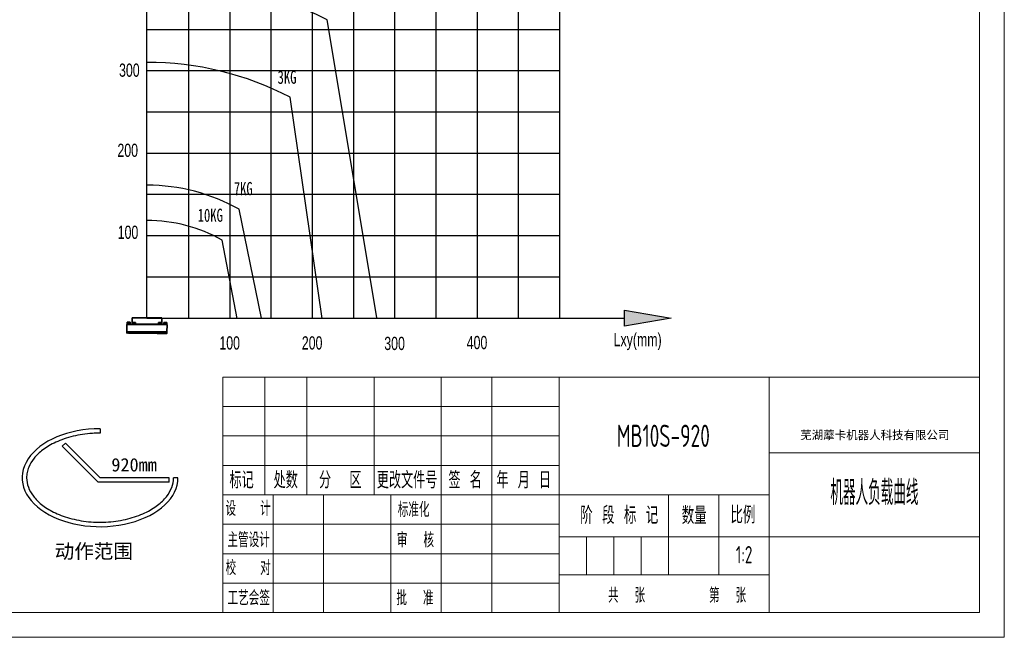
# Model space of a CAD drawing. Header units: millimetres. Extents: x -7686 to -856, y -458 to 6140.
# Tile 69 of 102: x -3671 to -3447, y 1803 to 1943. Entities that reach past the tile are written whole.
import ezdxf
from ezdxf.enums import TextEntityAlignment as Align

# ---------------------------------------------------------------- set-up
doc = ezdxf.new("R2010")
doc.units = ezdxf.units.MM
doc.header["$LTSCALE"] = 5
doc.linetypes.add('CENTER', pattern=[10.16, 6.35, -1.27, 1.27, -1.27])
for name, color, linetype, lineweight in [('1轮廓实线层', 7, 'Continuous', 18), ('2细线层', 4, 'Continuous', 13), ('6文字层', 3, 'Continuous', 13), ('L2', 6, 'Continuous', 13), ('图框层', 7, 'Continuous', 18)]:
    doc.layers.add(name, color=color, linetype=linetype, lineweight=lineweight)
doc.layers.add('剖面线层', color=7, linetype='Continuous')
doc.styles.add('PC_TEXTSTYLE', font='ISOCP.SHX', dxfattribs={"width": 0.707, "bigfont": 'GBCBIG.SHX'})
doc.styles.add('SLDTEXTSTYLE0', font='TXT', dxfattribs={"width": 0.7})
doc.styles.add('仿宋体', font='txt')
doc.styles.add('标准汉字', font='gbenor.shx', dxfattribs={"bigfont": 'gbcbig.shx'})

# ---------------------------------------------------------------- blocks, each defined once
blk = doc.blocks.new('ZwmFrameMain_3_A4^_^无分区图框^_^landscape')
at = {"layer": '1轮廓实线层'}
for p in [(267, 200), (0, 0)]:
    blk.add_line(p, (267, 0), dxfattribs=at)
at = {"layer": '2细线层'}
for p in [(272, 205), (-25, -5)]:
    blk.add_line(p, (272, -5), dxfattribs=at)
blk = doc.blocks.new('ZwmFrameMain_3_横向标题栏')
at = {"layer": '1轮廓实线层'}
for p, q in [((-153, 47.6), (0, 47.6)), ((-153, 0), (-153, 47.6))]:
    blk.add_line(p, q, dxfattribs=at)
at = {"layer": '2细线层', "color": 6, "linetype": 'Continuous'}
for p, q in [((-144.5, 23.8), (-144.5, 47.6)), ((-136, 23.8), (-136, 47.6)), ((-122.4, 23.8), (-122.4, 47.6)), ((-108.8, 0), (-108.8, 47.6)), ((-108.8, 23.8), (-108.8, 47.6)), ((-98.6, 0), (-98.6, 47.6)), ((-85, 0), (-85, 47.6)), ((-42.5, 0), (-42.5, 47.6)), ((-153, 41.65), (-85, 41.65)), ((-153, 35.7), (-85, 35.7)), ((-42.5, 32.3), (0, 32.3)), ((-153, 29.75), (-85, 29.75)), ((-153, 23.8), (-42.5, 23.8)), ((-142.8, 0), (-142.8, 23.8)), ((-132.6, 0), (-132.6, 23.8)), ((-62.9, 7.65), (-62.9, 23.8)), ((-52.7, 7.65), (-52.7, 23.8)), ((-153, 17.85), (-85, 17.85)), ((-85, 15.3), (0, 15.3)), ((-79.47, 7.65), (-79.47, 15.3)), ((-73.95, 7.65), (-73.95, 15.3)), ((-68.42, 7.65), (-68.42, 15.3)), ((-153, 11.9), (-85, 11.9)), ((-85, 7.65), (-42.5, 7.65)), ((-153, 5.95), (-85, 5.95))]:
    blk.add_line(p, q, dxfattribs=at)
at = {"layer": 'L2', "linetype": 'Continuous'}
blk.add_line((-119, 0), (-119, 23.8), dxfattribs=at)
at = {"layer": '6文字层', "color": 4, "linetype": 'Continuous', "insert": (-21.17, 35.77), "char_height": 1.7, "width": 46.9115, "attachment_point": 5, "style": '仿宋体'}
blk.add_mtext('芜湖藦卡机器人科技有限公司', dxfattribs=at)
at = {"layer": '6文字层', "color": 6, "style": '标准汉字'}
for s, insert, char_height, width, attachment_point in [('标记', (-149.17, 26.77), 3.4, 9.9025, 5), ('处数', (-140.26, 26.77), 3.4, 9.7325, 5), ('分  区', (-129.24, 26.77), 3.4, 16.2896, 5), ('更改文件号', (-115.72, 26.77), 3.4, 24.905, 5), ('签 名', (-103.99, 26.77), 3.4, 12.6286, 5), ('年 月 日', (-92.13, 26.77), 3.4, 20.3696, 5), ('设   计', (-147.87, 21.02), 2.975, 17.0478, 5), ('标准化', (-114.39, 20.78), 2.975, 13.1644, 5), ('阶 段 标 记', (-80.73, 17.89), 3.5, 25.8612, 7), ('数量', (-60.2, 17.85), 3.5, 8.5159, 7), ('比例', (-50.35, 17.98), 3.5, 7.9953, 7), ('主管设计', (-147.75, 14.68), 2.975, 17.1806, 5), ('审  核', (-114.03, 14.65), 2.975, 13.9931, 5), ('校   对', (-147.84, 9.04), 2.975, 17.2709, 5), ('共  张        第  张', (-75.11, 1.97), 2.975, 51.7172, 7), ('工艺会签', (-147.73, 2.95), 2.975, 17.255, 5), ('批  准', (-114.13, 2.95), 2.975, 14.1047, 5)]:
    blk.add_mtext(s, dxfattribs=dict(at, insert=insert, char_height=char_height, width=width, attachment_point=attachment_point))
at = {"layer": '6文字层', "color": 4, "style": 'PC_TEXTSTYLE', "flags": 8}
for tag, height, width, p, p2 in [('产品名称或材料标记', 4.5, 0.911854, (-77.25, 33.47), (-50.6, 33.47)), ('图样名称', 5, 2.846512, (-41.5, 21.71), (-1, 21.71)), ('图样代号', 5, 2.86875, (-41.5, 5.64), (-1, 5.64))]:
    blk.add_attdef(tag, text='', height=height, dxfattribs=dict(at, width=width)).set_placement(p, p2, align=Align.FIT)
at = {"layer": '6文字层', "color": 6, "style": 'PC_TEXTSTYLE', "width": 9.241641, "flags": 8}
blk.add_attdef('设计', text='', height=2.12, rotation=359.5768, dxfattribs=at).set_placement((-141.75, 19.99), (-133.89, 19.93), align=Align.FIT)
at = {"layer": '6文字层', "color": 6, "style": 'PC_TEXTSTYLE', "flags": 8}
for tag, height, width, p, p2 in [('审核', 2.12, 2.542374, (-141.61, 14.16), (-134.04, 14.16)), ('重量', 3.5, 1.685865, (-61.9, 10.1), (-53.7, 10.1)), ('比例', 3.5, 1.699352, (-51.7, 9.95), (-43.5, 9.95))]:
    blk.add_attdef(tag, text='', height=height, dxfattribs=dict(at, width=width)).set_placement(p, p2, align=Align.FIT)
blk = doc.blocks.new('*U36')
blk.add_line((-32.76, 0), (60.89, 0))
blk = doc.blocks.new('*U37')
at = {"color": 0, "linetype": 'ByBlock', "lineweight": -2, "transparency": 16777216}
for p in [(0, 102.96), (0, 93.6), (0, 84.24), (0, 74.88), (0, 65.52), (0, 56.16), (0, 46.8), (0, 37.44), (0, 28.08), (0, 18.72), (0, 9.36), (0, 0)]:
    blk.add_blockref('*U36', p, dxfattribs=at)
blk = doc.blocks.new('*U34')
blk.add_line((0.21, 74.88), (0.21, -37.44))
blk = doc.blocks.new('*U35')
at = {"color": 0, "linetype": 'ByBlock', "lineweight": -2, "transparency": 16777216}
for p in [(0, 0), (9.36, 0), (18.72, 0), (28.08, 0), (37.44, 0), (46.8, 0), (56.16, 0), (65.52, 0), (74.88, 0), (84.24, 0)]:
    blk.add_blockref('*U34', p, dxfattribs=at)

msp = doc.modelspace()

# ---------------------------------------------------------------- hatches: boundary and pattern name
h = msp.add_hatch(color=256)
h.dxf.hatch_style = 1
h.paths.add_polyline_path([(-3533.359, 1877.377), (-3533.359, 1873.75), (-3522.799, 1875.563)])

# ---------------------------------------------------------------- linework, layer by layer
for p, q in [((-3641.773, 1875.563), (-3641.773, 1999.692)), ((-3589.623, 1875.652), (-3600.86, 1943.276)), ((-3641.773, 1875.563), (-3533.359, 1875.563)), ((-3652.429, 1850.445), (-3652.429, 1849.434)), ((-3661.006, 1846.474), (-3660.291, 1847.188)), ((-3652.429, 1839.326), (-3660.291, 1847.188)), ((-3652.847, 1838.315), (-3661.006, 1846.474)), ((-3636.76, 1838.315), (-3652.847, 1838.315)), ((-3636.76, 1839.326), (-3652.429, 1839.326)), ((-3636.76, 1838.315), (-3636.76, 1839.326)), ((-3634.738, 1839.326), (-3635.749, 1839.326))]:
    msp.add_line(p, q)
at = {"color": 7, "true_color": 0xffffff}
for p, q in [((-3601.973, 1875.486), (-3609.278, 1925.678)), ((-3615.773, 1875.565), (-3620.864, 1900.254)), ((-3621.273, 1875.489), (-3624.713, 1893.241))]:
    msp.add_line(p, q, dxfattribs=at)
at = {"color": 7, "linetype": 'Continuous', "lineweight": 35, "true_color": 0xffffff}
for p, q in [((-3645.143, 1875.585), (-3645.152, 1874.233)), ((-3645.104, 1875.624), (-3645.143, 1875.585)), ((-3639.082, 1875.546), (-3645.143, 1875.585)), ((-3645.104, 1875.624), (-3639.112, 1875.585)), ((-3639.112, 1875.585), (-3638.422, 1875.581)), ((-3646.323, 1874.085), (-3646.333, 1872.486)), ((-3646.271, 1874.137), (-3646.323, 1874.085)), ((-3637.223, 1874.026), (-3646.323, 1874.085)), ((-3646.287, 1874.553), (-3646.29, 1874.202)), ((-3646.29, 1874.202), (-3646.29, 1874.137)), ((-3645.575, 1874.197), (-3646.29, 1874.202)), ((-3646.29, 1874.137), (-3646.271, 1874.137)), ((-3646.248, 1874.591), (-3646.287, 1874.553)), ((-3645.572, 1874.548), (-3646.287, 1874.553)), ((-3645.038, 1874.129), (-3646.269, 1874.137)), ((-3646.248, 1874.591), (-3645.611, 1874.587)), ((-3645.572, 1874.548), (-3645.611, 1874.587)), ((-3645.575, 1874.197), (-3645.572, 1874.548)), ((-3645.575, 1874.132), (-3645.575, 1874.197)), ((-3645.152, 1874.233), (-3645.113, 1874.194)), ((-3645.152, 1874.233), (-3645.071, 1874.233)), ((-3645.071, 1874.194), (-3645.113, 1874.194)), ((-3645.071, 1874.194), (-3645.072, 1874.129)), ((-3645.069, 1874.545), (-3645.071, 1874.194)), ((-3644.356, 1874.189), (-3645.071, 1874.194)), ((-3645.03, 1874.584), (-3645.069, 1874.545)), ((-3644.354, 1874.54), (-3645.069, 1874.545)), ((-3645.038, 1874.129), (-3644.866, 1874.127)), ((-3645.03, 1874.584), (-3644.393, 1874.579)), ((-3641.773, 1874.107), (-3644.866, 1874.127)), ((-3644.354, 1874.54), (-3644.393, 1874.579)), ((-3644.357, 1874.124), (-3644.356, 1874.189)), ((-3644.356, 1874.189), (-3644.354, 1874.54)), ((-3644.356, 1874.228), (-3639.188, 1874.195)), ((-3639.188, 1874.156), (-3644.356, 1874.189)), ((-3638.679, 1874.087), (-3641.773, 1874.107)), ((-3639.188, 1874.156), (-3639.189, 1874.091)), ((-3639.186, 1874.507), (-3639.188, 1874.156)), ((-3638.473, 1874.151), (-3639.188, 1874.156)), ((-3639.188, 1874.156), (-3638.831, 1874.153)), ((-3639.147, 1874.545), (-3639.186, 1874.507)), ((-3638.471, 1874.502), (-3639.186, 1874.507)), ((-3639.147, 1874.545), (-3638.51, 1874.541)), ((-3638.383, 1875.541), (-3639.082, 1875.546)), ((-3638.831, 1874.153), (-3638.473, 1874.151)), ((-3638.679, 1874.087), (-3638.508, 1874.086)), ((-3638.471, 1874.502), (-3638.51, 1874.541)), ((-3637.276, 1874.078), (-3638.508, 1874.086)), ((-3638.474, 1874.086), (-3638.473, 1874.151)), ((-3638.473, 1874.151), (-3638.471, 1874.502)), ((-3638.473, 1874.19), (-3638.392, 1874.19)), ((-3638.431, 1874.151), (-3638.473, 1874.151)), ((-3638.431, 1874.151), (-3638.392, 1874.19)), ((-3638.383, 1875.541), (-3638.422, 1875.581)), ((-3638.392, 1874.19), (-3638.383, 1875.541)), ((-3637.968, 1874.499), (-3637.97, 1874.148)), ((-3637.97, 1874.148), (-3637.97, 1874.083)), ((-3637.255, 1874.143), (-3637.97, 1874.148)), ((-3637.97, 1874.148), (-3637.36, 1874.144)), ((-3637.928, 1874.538), (-3637.968, 1874.499)), ((-3637.253, 1874.494), (-3637.968, 1874.499)), ((-3637.928, 1874.538), (-3637.291, 1874.533)), ((-3637.36, 1874.144), (-3637.255, 1874.143)), ((-3637.253, 1874.494), (-3637.291, 1874.533)), ((-3637.276, 1874.078), (-3637.255, 1874.078)), ((-3637.223, 1874.026), (-3637.275, 1874.078)), ((-3637.255, 1874.143), (-3637.253, 1874.494)), ((-3637.255, 1874.078), (-3637.255, 1874.143)), ((-3637.234, 1872.427), (-3637.223, 1874.026)), ((-3646.334, 1872.382), (-3646.335, 1872.174)), ((-3646.335, 1872.174), (-3638.568, 1872.124)), ((-3646.334, 1872.382), (-3638.567, 1872.332)), ((-3646.333, 1872.486), (-3646.282, 1872.434)), ((-3646.333, 1872.486), (-3637.234, 1872.427)), ((-3646.282, 1872.434), (-3637.286, 1872.375)), ((-3645.991, 1872.12), (-3644.127, 1872.108)), ((-3644.093, 1872.107), (-3639.479, 1872.078)), ((-3639.445, 1872.077), (-3637.814, 1872.067)), ((-3638.568, 1872.124), (-3637.236, 1872.115)), ((-3638.567, 1872.332), (-3637.234, 1872.323)), ((-3637.286, 1872.375), (-3637.234, 1872.427)), ((-3637.236, 1872.115), (-3637.234, 1872.323))]:
    msp.add_line(p, q, dxfattribs=at)
at = {"color": 1, "linetype": 'CENTER'}
msp.add_line((-3641.773, 1875.719), (-3641.773, 1875.563), dxfattribs=at)
msp.add_lwpolyline([(-3522.799, 1875.563), (-3533.359, 1873.75), (-3533.359, 1877.377)], close=True)
for centre, radius in [((-3641.773, 1875.641), 0.078), ((-3641.773, 1875.602), 0.039)]:
    msp.add_circle(centre, radius, dxfattribs=at)
at = {"color": 7, "true_color": 0xffffff}
for radius, start in [(90.109, 62.99695), (70.609, 62.59945), (42.729, 60.70276), (34.729, 60.57908)]:
    msp.add_arc((-3641.773, 1862.99), radius, start, 90, dxfattribs=at)
at = {"color": 7, "linetype": 'Continuous', "lineweight": 35, "true_color": 0xffffff}
for centre, start, end in [((-3646.283, 1872.174), 179.62853, 269.62853), ((-3646.282, 1872.382), 89.62853, 179.62853), ((-3637.288, 1872.115), 269.62853, 359.62853), ((-3637.286, 1872.323), 359.62853, 89.62853)]:
    msp.add_arc(centre, 0.052, start, end, dxfattribs=at)
msp.add_ellipse((-3652.429, 1839.326), major_axis=(-17.69, 0), ratio=0.6285714, start_param=4.712389, end_param=9.424778)
for points, knots in [([(-3638.603, 1872.384), (-3638.737, 1872.385), (-3639.009, 1872.386), (-3639.479, 1872.39), (-3639.954, 1872.393), (-3640.42, 1872.396), (-3640.864, 1872.399), (-3641.32, 1872.401), (-3641.784, 1872.404), (-3642.248, 1872.407), (-3642.704, 1872.41), (-3643.147, 1872.413), (-3643.613, 1872.416), (-3644.089, 1872.419), (-3644.556, 1872.422), (-3644.972, 1872.425), (-3645.34, 1872.428), (-3645.66, 1872.43), (-3645.904, 1872.431), (-3646.078, 1872.432), (-3646.194, 1872.433), (-3646.268, 1872.434), (-3646.277, 1872.434), (-3646.282, 1872.434)], [0, 0, 0, 0, 0.0517517, 0.1051083, 0.1599676, 0.2028495, 0.2457379, 0.2895323, 0.3333333, 0.3771277, 0.4209287, 0.4638107, 0.5066991, 0.5615526, 0.6149106, 0.6666667, 0.7184169, 0.771775, 0.8266342, 0.8695162, 0.9124046, 0.956199, 1, 1, 1, 1]), ([(-3638.605, 1872.072), (-3638.481, 1872.071), (-3638.227, 1872.069), (-3637.91, 1872.067), (-3637.666, 1872.066), (-3637.491, 1872.065), (-3637.376, 1872.064), (-3637.302, 1872.063), (-3637.292, 1872.063), (-3637.288, 1872.063)], [0, 0, 0, 0, 0.1552551, 0.3153251, 0.4799027, 0.6085486, 0.7372138, 0.868597, 1, 1, 1, 1]), ([(-3637.286, 1872.375), (-3637.29, 1872.375), (-3637.3, 1872.375), (-3637.374, 1872.376), (-3637.489, 1872.377), (-3637.664, 1872.378), (-3637.908, 1872.379), (-3638.225, 1872.381), (-3638.479, 1872.383), (-3638.603, 1872.384)], [0, 0, 0, 0, 0.1313832, 0.2627862, 0.391432, 0.5200973, 0.6846577, 0.8447362, 1, 1, 1, 1])]:
    msp.add_open_spline(points, degree=3, knots=knots, dxfattribs=at)
msp.add_open_spline([(-3652.429, 1849.434), (-3653.014, 1849.434), (-3655.108, 1849.367), (-3658.638, 1848.833), (-3662.488, 1847.506), (-3665.473, 1845.738), (-3667.523, 1843.775), (-3668.577, 1842.009), (-3669.028, 1840.527), (-3669.108, 1839.726), (-3669.108, 1839.326), (-3669.108, 1838.596), (-3668.85, 1837.177), (-3667.699, 1835.109), (-3665.786, 1833.164), (-3663.022, 1831.41), (-3659.373, 1830.016), (-3655.073, 1829.218), (-3650.5, 1829.158), (-3646.071, 1829.854), (-3642.241, 1831.204), (-3639.289, 1832.986), (-3637.247, 1834.979), (-3636.039, 1837.084), (-3635.755, 1838.546), (-3635.749, 1839.294), (-3635.749, 1839.326)], degree=3, knots=[4.7123884, 4.7123884, 4.7123884, 4.7123884, 4.8153884, 5.0807377, 5.346087, 5.5876634, 5.8136735, 6.0306039, 6.1568946, 6.2831853, 6.2831853, 6.2831853, 6.5133726, 6.730244, 6.9471155, 7.1826003, 7.4344911, 7.7002051, 7.965919, 8.231633, 8.497347, 8.7382384, 8.9637222, 9.189206, 9.4146897, 9.4247731, 9.4247731, 9.4247731, 9.4247731])

# ---------------------------------------------------------------- block references
at = {"color": 32, "lineweight": 18, "true_color": 0xcd6928}
for name, p in [('*U37', (-3609.013, 1884.923)), ('*U35', (-3632.568, 1913.003))]:
    msp.add_blockref(name, p, dxfattribs=at)
at = {"layer": '图框层', "xscale": 1.1232, "yscale": 1.1232, "zscale": 1.1232}
msp.add_blockref('ZwmFrameMain_3_A4^_^无分区图框^_^landscape', (-3752.636, 1808.714), dxfattribs=at)
at = {"layer": '图框层'}
ref = msp.add_blockref('ZwmFrameMain_3_横向标题栏', (-3452.742, 1808.714), dxfattribs=dict(at, xscale=1.1232, yscale=1.1232, zscale=1.1232))
ref.add_attrib('产品名称或材料标记', 'MB10S-920', dxfattribs={"layer": '6文字层', "color": 4, "height": 5.0544, "style": 'PC_TEXTSTYLE', "width": 0.707}).set_placement((-3524.543, 1846.309), align=Align.CENTER)
ref.add_attrib('图样名称', '机器人负载曲线', dxfattribs={"layer": '6文字层', "color": 4, "height": 5.616, "style": 'PC_TEXTSTYLE', "width": 0.707}).set_placement((-3476.61, 1833.101), align=Align.CENTER)
ref.add_attrib('比例', '1:2', dxfattribs={"layer": '6文字层', "color": 6, "height": 3.9312, "style": 'PC_TEXTSTYLE', "width": 0.707}).set_placement((-3506.206, 1819.891), align=Align.CENTER)

# ---------------------------------------------------------------- texts
at = {"color": 1, "linetype": 'CENTER', "insert": (-3662.714, 1824.265), "char_height": 3.25, "attachment_point": 1}
msp.add_mtext_dynamic_manual_height_columns('{\\fSimSun|b0|i0|c134|p2;\\C3;动作范围}', width=25.55645, gutter_width=21.167, heights=[0], dxfattribs=at)
at = {"layer": '6文字层'}
msp.add_text('920mm', height=3.0326, dxfattribs=at).set_placement((-3644.706, 1839.831), align=Align.BOTTOM_CENTER)
at = {"layer": '剖面线层', "char_height": 2.9952, "attachment_point": 2, "style": 'SLDTEXTSTYLE0'}
for s, insert in [('{\\fDengXian|b0|i0|c134|p2;\\C3;300}', (-3645.778, 1933.321)), ('{\\C3;3KG}', (-3609.977, 1931.723)), ('{\\fDengXian|b0|i0|c134|p2;\\C3;200}', (-3646.148, 1915.136)), ('{\\C3;7KG}', (-3619.916, 1906.439)), ('{\\C3;10KG}', (-3627.403, 1900.393)), ('{\\fDengXian|b0|i0|c134|p2;\\C3;100}', (-3646.086, 1896.524)), ('{\\fDengXian|b0|i0|c134|p2;\\C3;100}', (-3623.001, 1871.413)), ('{\\fDengXian|b0|i0|c134|p2;\\C3;200}', (-3604.281, 1871.413)), ('{\\fDengXian|b0|i0|c134|p2;\\C3;300}', (-3585.561, 1871.296)), ('{\\fDengXian|b0|i0|c134|p2;\\C3;400}', (-3566.841, 1871.494)), ('{\\fDengXian|b0|i0|c134|p2;\\C3;Lxy(mm)}', (-3530.37, 1872.166))]:
    msp.add_mtext(s, dxfattribs=dict(at, insert=insert))

doc.saveas('drawing.dxf')
